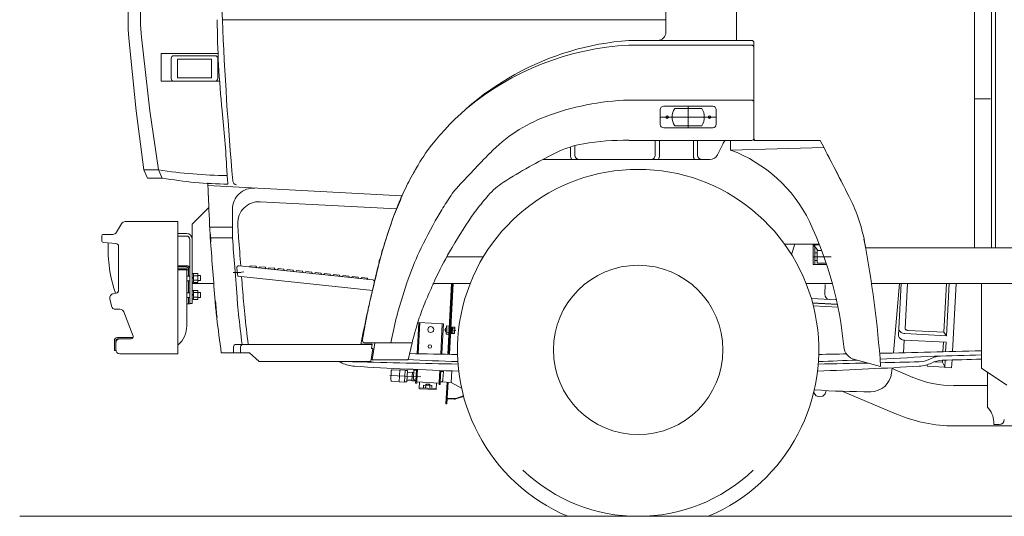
# Model space of a CAD drawing. Header units: metres. Extents: x -167 to 338, y -186 to 508.
# Tile 231 of 256: x 235.55 to 237.87, y -177.59 to -176.42. Entities that reach past the tile are written whole.
import ezdxf

# ---------------------------------------------------------------- set-up
doc = ezdxf.new("R2010")
doc.units = ezdxf.units.M
doc.header["$MEASUREMENT"] = 0

msp = doc.modelspace()

# ---------------------------------------------------------------- linework, layer by layer
at = {"color": 7, "linetype": 'Continuous', "lineweight": 13}
for p, q in [((237.2406, -176.4691), (237.2406, -175.071)), ((237.8015, -175.071), (237.8015, -176.9584)), ((237.8414, -176.9584), (237.8414, -175.3227)), ((237.8514, -176.9584), (237.8514, -175.3327)), ((237.0741, -176.4492), (237.0741, -176.0358)), ((236.0283, -176.4203), (237.0741, -176.4203)), ((235.8081, -176.4637), (235.8252, -176.6349)), ((235.8379, -176.4617), (235.8576, -176.6349)), ((236.9869, -176.4691), (237.2765, -176.4691)), ((237.0541, -176.4692), (237.0239, -176.4692)), ((237.2406, -176.4691), (237.2406, -176.4642)), ((237.8015, -176.4591), (237.8015, -176.9584)), ((236.9869, -176.4801), (237.2765, -176.4801)), ((237.2815, -176.6998), (237.2815, -176.4741)), ((235.8843, -176.5001), (235.8843, -176.565)), ((235.8843, -176.5001), (236.0181, -176.5001)), ((235.9076, -176.5111), (235.9076, -176.559)), ((235.9136, -176.5051), (236.0114, -176.5051)), ((235.9226, -176.5131), (236.0024, -176.5131)), ((235.9226, -176.5131), (235.9226, -176.557)), ((236.0024, -176.5131), (236.0024, -176.557)), ((236.0174, -176.5111), (236.0174, -176.559)), ((235.8843, -176.565), (236.0218, -176.565)), ((235.9226, -176.557), (236.0024, -176.557)), ((236.9869, -176.6099), (237.2765, -176.6099)), ((237.8396, -176.6069), (237.8015, -176.6069)), ((235.8252, -176.6349), (235.8432, -176.7747)), ((235.8576, -176.6349), (235.8781, -176.7747)), ((237.0608, -176.6324), (237.0608, -176.6673)), ((237.1846, -176.6244), (237.0688, -176.6244)), ((237.0948, -176.6294), (237.1587, -176.6294)), ((237.1267, -176.6244), (237.1267, -176.6753)), ((237.1926, -176.6673), (237.1926, -176.6324)), ((237.0608, -176.6499), (237.1926, -176.6499)), ((237.0688, -176.6753), (237.1846, -176.6753)), ((237.0948, -176.6703), (237.1587, -176.6703)), ((236.8493, -176.7397), (236.8493, -176.7202)), ((236.8593, -176.7397), (236.8593, -176.7174)), ((236.9869, -176.7048), (237.2765, -176.7048)), ((237.049, -176.7397), (237.049, -176.7048)), ((237.059, -176.7397), (237.059, -176.7048)), ((237.1389, -176.7397), (237.1389, -176.7048)), ((237.1489, -176.7397), (237.1489, -176.7048)), ((237.1958, -176.7387), (237.2081, -176.714)), ((237.2267, -176.7277), (237.2267, -176.7048)), ((237.2267, -176.7277), (237.4464, -176.7218)), ((237.2815, -176.7048), (237.4375, -176.7048)), ((236.784, -176.7497), (237.1588, -176.7497)), ((237.1588, -176.7497), (237.1779, -176.7497)), ((235.8432, -176.7747), (235.8781, -176.7747)), ((235.8432, -176.7747), (235.8517, -176.7937)), ((235.8517, -176.7937), (235.8866, -176.7937)), ((235.8781, -176.7747), (235.8866, -176.7937)), ((236.4517, -176.8356), (235.9944, -176.8114)), ((235.9575, -176.9025), (235.9965, -176.8635)), ((236.0522, -176.9345), (236.0522, -176.8671)), ((236.4389, -176.8666), (236.1172, -176.8495)), ((235.7908, -176.9014), (235.7787, -176.9216)), ((235.9236, -176.8965), (235.7994, -176.8965)), ((235.9236, -176.8965), (235.9236, -177.2081)), ((235.9575, -176.9025), (235.9575, -177.0423)), ((236.0522, -176.9095), (235.9986, -176.9095)), ((235.7438, -176.9408), (235.7438, -176.9315)), ((235.7701, -176.9265), (235.7488, -176.9265)), ((235.9435, -176.9245), (235.9236, -176.9245)), ((235.9435, -176.9305), (235.9236, -176.9305)), ((236.0522, -176.9345), (235.9998, -176.9345)), ((235.7773, -176.948), (235.7484, -176.9458)), ((235.7838, -177.0584), (235.7838, -176.9549)), ((235.9515, -176.9385), (235.9515, -177.0895)), ((235.9575, -176.9385), (235.9575, -177.0893)), ((237.3536, -176.9495), (237.4355, -176.9495)), ((237.3699, -176.9737), (237.3778, -176.9495)), ((237.4215, -176.9974), (237.4215, -176.9495)), ((237.4363, -176.9515), (237.4217, -176.9516)), ((237.4217, -176.952), (237.4311, -176.9631)), ((237.4255, -176.9974), (237.4255, -176.9495)), ((237.8015, -176.9584), (237.5448, -176.9584)), ((238.9099, -176.9584), (237.8015, -176.9584)), ((237.8414, -176.9584), (237.8434, -176.9584)), ((236.5575, -176.9794), (236.6437, -176.9794)), ((237.4635, -176.9794), (237.4215, -176.9794)), ((237.4255, -176.9704), (237.4305, -176.9704)), ((237.4305, -176.9645), (237.4413, -176.9644)), ((237.4305, -176.9944), (237.4305, -176.9645)), ((237.4311, -176.9631), (237.4311, -176.9645)), ((235.9236, -177.0004), (235.9445, -177.0004)), ((235.9236, -177.0034), (235.9445, -177.0034)), ((235.9485, -177.0074), (235.9445, -177.0034)), ((236.0645, -177.0255), (236.0622, -177.0063)), ((236.0676, -177.0007), (236.3828, -177.0338)), ((236.094, -177.001), (236.0941, -177.0005)), ((236.0941, -177.0005), (236.108, -177.0019)), ((236.1079, -177.0024), (236.108, -177.0019)), ((236.1159, -177.0028), (236.1298, -177.0042)), ((236.1159, -177.0033), (236.1159, -177.0028)), ((236.1298, -177.0047), (236.1298, -177.0042)), ((236.1377, -177.0055), (236.1378, -177.0051)), ((236.1378, -177.0051), (236.1517, -177.0065)), ((237.4528, -176.9974), (237.4215, -176.9974)), ((237.4255, -176.9884), (237.4305, -176.9884)), ((237.4518, -176.9944), (237.4305, -176.9944)), ((235.9236, -177.0102), (235.9236, -177.0082)), ((235.9236, -177.0082), (235.9445, -177.0082)), ((235.9445, -177.0102), (235.9236, -177.0102)), ((235.9236, -177.0102), (235.9445, -177.0102)), ((235.9236, -177.0102), (235.9236, -177.142)), ((235.9445, -177.0102), (235.9445, -177.0082)), ((235.9445, -177.0102), (235.9445, -177.142)), ((235.9485, -177.0104), (235.9445, -177.0104)), ((235.9445, -177.0104), (235.9445, -177.0903)), ((235.9445, -177.0248), (235.9485, -177.0248)), ((235.9485, -177.0074), (235.9485, -177.0248)), ((235.9485, -177.0104), (235.9485, -177.0248)), ((235.9485, -177.0248), (235.9515, -177.0248)), ((235.9605, -177.0192), (235.9575, -177.0192)), ((235.9575, -177.0308), (235.9605, -177.0278)), ((235.9705, -177.0188), (235.9605, -177.0188)), ((235.9605, -177.0188), (235.9605, -177.0399)), ((235.9705, -177.0241), (235.9605, -177.0241)), ((235.9705, -177.0188), (235.9705, -177.0399)), ((235.9765, -177.0233), (235.9705, -177.0233)), ((235.9765, -177.0233), (235.9765, -177.0353)), ((236.0717, -177.0164), (236.0537, -177.0164)), ((236.0622, -177.0171), (236.079, -177.015)), ((236.0645, -177.0255), (236.3834, -177.059)), ((236.1516, -177.007), (236.1517, -177.0065)), ((236.1596, -177.0078), (236.1596, -177.0073)), ((236.1596, -177.0073), (236.1735, -177.0088)), ((236.1735, -177.0093), (236.1735, -177.0088)), ((236.1814, -177.0101), (236.1815, -177.0096)), ((236.1815, -177.0096), (236.1954, -177.0111)), ((236.1953, -177.0116), (236.1954, -177.0111)), ((236.2033, -177.0124), (236.2033, -177.0119)), ((236.2033, -177.0119), (236.2172, -177.0134)), ((236.2172, -177.0139), (236.2172, -177.0134)), ((236.2251, -177.0147), (236.2252, -177.0142)), ((236.2252, -177.0142), (236.2391, -177.0157)), ((236.239, -177.0162), (236.2391, -177.0157)), ((236.247, -177.017), (236.247, -177.0165)), ((236.247, -177.0165), (236.2609, -177.018)), ((236.2609, -177.0185), (236.2609, -177.018)), ((236.2688, -177.0193), (236.2689, -177.0188)), ((236.2689, -177.0188), (236.2828, -177.0203)), ((236.2827, -177.0208), (236.2828, -177.0203)), ((236.2907, -177.0211), (236.3046, -177.0226)), ((236.2907, -177.0216), (236.2907, -177.0211)), ((236.3046, -177.0231), (236.3046, -177.0226)), ((236.3125, -177.0239), (236.3126, -177.0234)), ((236.3126, -177.0234), (236.3265, -177.0249)), ((236.3264, -177.0254), (236.3265, -177.0249)), ((236.3344, -177.0262), (236.3344, -177.0257)), ((236.3344, -177.0257), (236.3483, -177.0272)), ((236.3483, -177.0277), (236.3483, -177.0272)), ((236.3562, -177.0285), (236.3563, -177.028)), ((236.3563, -177.028), (236.3702, -177.0295)), ((236.3701, -177.03), (236.3702, -177.0295)), ((235.9445, -177.0358), (235.9485, -177.0358)), ((235.9485, -177.0358), (235.9515, -177.0358)), ((235.9485, -177.0358), (235.9485, -177.0648)), ((235.9485, -177.0358), (235.9485, -177.0648)), ((235.9605, -177.0395), (235.9575, -177.0395)), ((235.9575, -177.0423), (236.008, -177.0423)), ((235.9705, -177.0346), (235.9605, -177.0346)), ((235.9705, -177.0399), (235.9605, -177.0399)), ((235.9765, -177.0353), (235.9705, -177.0353)), ((236.5259, -177.0423), (236.6126, -177.0423)), ((236.5596, -177.2094), (236.5683, -177.0423)), ((236.5708, -177.0423), (236.5621, -177.2094)), ((236.5726, -177.0423), (236.5639, -177.2095)), ((237.4046, -177.0423), (237.4663, -177.0423)), ((237.4486, -177.0679), (237.4498, -177.045)), ((238.9127, -177.0423), (237.5587, -177.0423)), ((237.5587, -177.0423), (237.5673, -177.0423)), ((237.6245, -177.0423), (237.6104, -177.2063)), ((237.6225, -177.1646), (237.6289, -177.0423)), ((237.6438, -177.0423), (237.6379, -177.1485)), ((237.7356, -177.0423), (237.7295, -177.1575)), ((237.7419, -177.0423), (237.7355, -177.1656)), ((237.758, -177.0423), (237.7496, -177.2028)), ((237.818, -177.242), (237.818, -177.0423)), ((235.778, -177.0653), (235.7712, -177.0665)), ((235.9445, -177.0648), (235.9485, -177.0648)), ((235.9445, -177.0758), (235.9485, -177.0758)), ((235.9485, -177.0648), (235.9515, -177.0648)), ((235.9485, -177.0758), (235.9515, -177.0758)), ((235.9485, -177.0758), (235.9485, -177.0903)), ((235.9485, -177.0758), (235.9485, -177.0903)), ((235.9605, -177.0591), (235.9575, -177.0591)), ((235.9575, -177.0708), (235.9605, -177.0678)), ((235.9605, -177.0588), (235.9605, -177.0798)), ((235.9705, -177.0588), (235.9605, -177.0588)), ((235.9705, -177.064), (235.9605, -177.064)), ((235.9705, -177.0746), (235.9605, -177.0746)), ((235.9705, -177.0588), (235.9705, -177.0798)), ((235.9765, -177.0633), (235.9705, -177.0633)), ((235.9765, -177.0753), (235.9705, -177.0753)), ((235.9765, -177.0633), (235.9765, -177.0753)), ((235.767, -177.0955), (235.7631, -177.0785)), ((235.9515, -177.0903), (235.9445, -177.0903)), ((235.945, -177.0903), (235.9515, -177.0903)), ((235.9515, -177.0893), (235.9575, -177.0893)), ((235.9605, -177.0795), (235.9575, -177.0795)), ((235.9705, -177.0798), (235.9605, -177.0798)), ((237.417, -177.0782), (237.476, -177.0813)), ((237.4198, -177.0884), (237.4782, -177.0915)), ((237.4784, -177.0922), (237.42, -177.0891)), ((237.4796, -177.0982), (237.4216, -177.0952)), ((235.7869, -177.1032), (235.7767, -177.1032)), ((235.8181, -177.1664), (235.7962, -177.1096)), ((236.4876, -177.2081), (236.4915, -177.1347)), ((236.494, -177.1348), (236.4901, -177.2082)), ((236.4915, -177.1347), (236.5493, -177.1377)), ((236.5468, -177.1376), (236.5431, -177.2091)), ((236.5493, -177.1377), (236.5465, -177.1925)), ((236.5561, -177.1521), (236.5566, -177.1423)), ((236.5566, -177.1423), (236.5631, -177.1427)), ((236.5667, -177.1442), (236.5687, -177.1443)), ((236.5687, -177.1443), (236.5682, -177.1528)), ((236.5708, -177.1454), (236.57, -177.1604)), ((236.5708, -177.1454), (236.5763, -177.1457)), ((236.5763, -177.1457), (236.5755, -177.1606)), ((236.5513, -177.152), (236.5789, -177.1535)), ((236.5543, -177.156), (236.5545, -177.152)), ((236.5559, -177.1561), (236.5543, -177.156)), ((236.556, -177.1541), (236.5544, -177.154)), ((236.5547, -177.148), (236.5545, -177.152)), ((236.5562, -177.1501), (236.5546, -177.15)), ((236.5563, -177.1481), (236.5547, -177.148)), ((236.5561, -177.1521), (236.5556, -177.1619)), ((236.5556, -177.1619), (236.562, -177.1622)), ((236.5558, -177.157), (236.5623, -177.1574)), ((236.5563, -177.1472), (236.5628, -177.1476)), ((236.5658, -177.1611), (236.5678, -177.1612)), ((236.5678, -177.1612), (236.5682, -177.1528)), ((236.5679, -177.1597), (236.5701, -177.1599)), ((236.5682, -177.1534), (236.5704, -177.1528)), ((236.5686, -177.1458), (236.5708, -177.1459)), ((236.57, -177.1604), (236.5755, -177.1606)), ((236.5702, -177.1566), (236.5757, -177.1569)), ((236.5706, -177.1491), (236.5761, -177.1494)), ((237.6225, -177.1652), (237.6225, -177.1646)), ((237.6225, -177.1658), (237.6225, -177.1652)), ((237.6226, -177.1664), (237.6225, -177.1658)), ((237.6226, -177.1664), (237.6231, -177.1681)), ((237.6231, -177.1681), (237.624, -177.1698)), ((237.6233, -177.1493), (237.6233, -177.149)), ((237.6233, -177.1496), (237.6233, -177.1493)), ((237.6233, -177.1499), (237.6233, -177.1496)), ((237.6233, -177.1499), (237.6236, -177.1516)), ((237.6236, -177.1516), (237.6243, -177.1533)), ((237.6243, -177.1533), (237.6254, -177.155)), ((237.6254, -177.155), (237.6268, -177.1564)), ((237.6268, -177.1564), (237.6286, -177.1577)), ((237.6286, -177.1577), (237.6306, -177.1588)), ((237.6306, -177.1588), (237.6329, -177.1597)), ((237.6329, -177.1597), (237.6352, -177.1602)), ((237.6352, -177.1602), (237.6377, -177.1605)), ((237.6377, -177.1605), (237.7355, -177.1656)), ((237.638, -177.1488), (237.6379, -177.1485)), ((237.6382, -177.1495), (237.638, -177.1488)), ((237.6384, -177.1498), (237.6382, -177.1495)), ((237.6388, -177.1504), (237.6384, -177.1498)), ((237.639, -177.1507), (237.6388, -177.1504)), ((237.639, -177.1507), (237.64, -177.1515)), ((237.64, -177.1515), (237.6411, -177.1521)), ((237.6411, -177.1521), (237.6424, -177.1526)), ((237.6424, -177.1526), (237.6437, -177.1529)), ((237.6437, -177.1529), (237.6451, -177.1531)), ((237.6451, -177.1531), (237.7295, -177.1575)), ((237.7295, -177.1575), (237.7355, -177.1656)), ((235.7738, -177.2001), (235.7738, -177.1771)), ((235.7768, -177.2001), (235.7768, -177.1771)), ((235.7768, -177.1831), (235.7768, -177.1981)), ((235.7808, -177.1701), (235.818, -177.1701)), ((235.7808, -177.1731), (235.8134, -177.1731)), ((236.0546, -177.2061), (236.0546, -177.1921)), ((236.3817, -177.1861), (236.0605, -177.1861)), ((236.0713, -177.2061), (236.0713, -177.1921)), ((236.3819, -177.1852), (236.3549, -177.1852)), ((236.3571, -177.1741), (236.3562, -177.1741)), ((236.4756, -177.1821), (236.3636, -177.1821)), ((236.3819, -177.1852), (236.3802, -177.1961)), ((236.3875, -177.1833), (236.3817, -177.2221)), ((236.4756, -177.1821), (236.4666, -177.2221)), ((237.624, -177.1698), (237.6253, -177.1713)), ((237.6253, -177.1713), (237.6269, -177.1727)), ((237.6269, -177.1727), (237.6278, -177.1733)), ((237.6278, -177.1733), (237.6298, -177.1744)), ((237.6298, -177.1744), (237.6321, -177.1753)), ((237.6321, -177.1753), (237.6344, -177.1758)), ((237.6344, -177.2057), (237.6359, -177.1757)), ((237.6344, -177.1758), (237.6369, -177.1761)), ((237.6369, -177.1761), (237.7346, -177.1812)), ((237.7283, -177.1809), (237.7271, -177.2034)), ((237.7335, -177.2033), (237.7346, -177.1812)), ((235.7738, -177.2001), (235.7768, -177.2001)), ((235.9236, -177.2081), (235.7868, -177.2081)), ((236.0257, -177.2061), (236.0921, -177.2061)), ((236.0921, -177.2061), (236.1151, -177.2261)), ((236.3832, -177.1961), (236.3787, -177.2261)), ((236.3832, -177.1961), (236.3802, -177.1961)), ((236.5465, -177.1925), (236.5456, -177.2092)), ((236.3787, -177.2261), (236.1151, -177.2261)), ((236.3817, -177.2221), (236.4666, -177.2221)), ((237.5803, -177.2381), (237.5193, -177.2217)), ((237.6897, -177.2375), (237.6899, -177.2343)), ((237.6897, -177.2375), (237.7316, -177.2397)), ((237.7095, -177.2271), (237.7071, -177.227)), ((237.7095, -177.2271), (237.7258, -177.2279)), ((237.7261, -177.2234), (237.7258, -177.2279)), ((237.7258, -177.2279), (237.7316, -177.2393)), ((237.7315, -177.2402), (237.7324, -177.2233)), ((237.7486, -177.2228), (237.7476, -177.2411)), ((236.4232, -177.2591), (236.4964, -177.2629)), ((236.4266, -177.2478), (236.4254, -177.2707)), ((236.4287, -177.2459), (236.4466, -177.2468)), ((236.4467, -177.2458), (236.4451, -177.2747)), ((236.4467, -177.2458), (236.4596, -177.2465)), ((236.4596, -177.2465), (236.4581, -177.2754)), ((236.4596, -177.2475), (236.4646, -177.2478)), ((236.4646, -177.2478), (236.4631, -177.2747)), ((236.4643, -177.2522), (236.4763, -177.2529)), ((236.4753, -177.2718), (236.4763, -177.2519)), ((236.4763, -177.2519), (236.4793, -177.252)), ((236.4786, -177.2655), (236.4796, -177.2465)), ((236.4796, -177.2465), (236.4795, -177.2449)), ((236.4796, -177.2465), (236.4856, -177.2469)), ((236.4843, -177.2723), (236.4857, -177.2452)), ((236.4882, -177.2453), (236.4868, -177.2724)), ((236.5411, -177.2476), (236.5396, -177.2752)), ((236.5436, -177.2477), (236.5421, -177.2753)), ((236.5494, -177.2502), (236.5434, -177.2499)), ((236.5484, -177.2691), (236.5494, -177.2502)), ((236.5494, -177.2502), (236.5498, -177.248)), ((236.5695, -177.2487), (236.5681, -177.2757)), ((237.6073, -177.2412), (237.6063, -177.2538)), ((237.6072, -177.243), (237.6564, -177.2639)), ((237.7313, -177.2397), (237.7315, -177.2402)), ((237.7315, -177.2402), (237.7476, -177.2411)), ((237.818, -177.242), (237.8779, -177.282)), ((237.8319, -177.2514), (237.8319, -177.3345)), ((236.4272, -177.2728), (236.4452, -177.2737)), ((236.4451, -177.2747), (236.4581, -177.2754)), ((236.4582, -177.2744), (236.4631, -177.2747)), ((236.4634, -177.2702), (236.4753, -177.2708)), ((236.4753, -177.2718), (236.4843, -177.2723)), ((236.484, -177.2778), (236.4843, -177.2723)), ((236.4865, -177.2779), (236.484, -177.2778)), ((236.4868, -177.2724), (236.4865, -177.2779)), ((236.5395, -177.2772), (236.4867, -177.2744)), ((236.4931, -177.2747), (236.4923, -177.2907)), ((236.5029, -177.2823), (236.5026, -177.2887)), ((236.5225, -177.2833), (236.5029, -177.2823)), ((236.5078, -177.2825), (236.5075, -177.289)), ((236.5084, -177.2797), (236.5082, -177.2825)), ((236.5084, -177.2797), (236.5174, -177.2802)), ((236.5104, -177.2799), (236.5102, -177.2826)), ((236.5154, -177.2801), (236.5152, -177.2829)), ((236.5174, -177.2802), (236.5172, -177.283)), ((236.5176, -177.283), (236.5173, -177.2895)), ((236.5225, -177.2833), (236.5222, -177.2898)), ((236.5322, -177.2928), (236.533, -177.2768)), ((236.5393, -177.2807), (236.5396, -177.2752)), ((236.5418, -177.2808), (236.5393, -177.2807)), ((236.5396, -177.2752), (236.5395, -177.2772)), ((236.5421, -177.2753), (236.5418, -177.2808)), ((236.5681, -177.2757), (236.5446, -177.2744)), ((236.558, -177.275), (236.5554, -177.326)), ((236.558, -177.275), (236.5554, -177.326)), ((236.5592, -177.2751), (236.5571, -177.3151)), ((236.5604, -177.2752), (236.5584, -177.3132)), ((236.5923, -177.2894), (236.5681, -177.2757)), ((237.7528, -177.2834), (237.8319, -177.2834)), ((236.5323, -177.2903), (236.4924, -177.2882)), ((236.5322, -177.2928), (236.4928, -177.2907)), ((236.5789, -177.3133), (236.5967, -177.3076)), ((237.4229, -177.3007), (237.4226, -177.2991)), ((237.428, -177.307), (237.4229, -177.3007)), ((237.4357, -177.3097), (237.428, -177.307)), ((237.4437, -177.308), (237.4357, -177.3097)), ((237.4496, -177.3025), (237.4437, -177.308)), ((237.4516, -177.2958), (237.4496, -177.3025)), ((237.4516, -177.2958), (237.4517, -177.295)), ((237.4912, -177.2968), (237.6181, -177.3507)), ((236.5554, -177.326), (236.5566, -177.326)), ((236.5571, -177.3153), (236.5566, -177.326)), ((236.5566, -177.326), (236.5578, -177.3261)), ((236.5568, -177.3207), (236.5581, -177.3196)), ((236.5569, -177.326), (236.5578, -177.3253)), ((236.5571, -177.3151), (236.5595, -177.313)), ((236.5583, -177.3153), (236.5578, -177.3261)), ((236.5596, -177.313), (236.5754, -177.3138)), ((236.5596, -177.3142), (236.5751, -177.315)), ((236.5639, -177.3144), (236.5651, -177.3133)), ((236.5695, -177.3147), (236.5708, -177.3136)), ((236.5752, -177.315), (236.5765, -177.3138)), ((236.5791, -177.3145), (236.597, -177.3088)), ((236.5831, -177.3132), (236.5852, -177.3113)), ((236.5924, -177.3102), (236.5945, -177.3083)), ((237.8469, -177.375), (237.8469, -177.369)), ((237.8469, -177.375), (237.8599, -177.375)), ((237.7528, -177.3783), (238.0317, -177.3784)), ((246.0176, -177.5916), (235.5505, -177.5916))]:
    msp.add_line(p, q, dxfattribs=at)
for centre, radius in [((237.0768, -176.6499), 0.003), ((237.1766, -176.6499), 0.003), ((237.0086, -177.1991), 0.1997), ((236.5196, -177.1511), 0.00699), ((236.5175, -177.191), 0.00399)]:
    msp.add_circle(centre, radius, dxfattribs=at)
for centre, radius, start, end in [((238.0336, -176.336), 2.0071, 177.1299, 182.4056), ((236.2348, -176.421), 0.4289, 174.6283, 185.7106), ((236.2348, -176.4165), 0.3994, 174.959, 186.501), ((238.2138, -176.4078), 2.1976, 180.324, 185.9323), ((244.5456, -176.0624), 8.5248, 182.40556, 184.96554), ((237.0541, -176.4492), 0.02, 270, 0), ((237.0356, -177.1224), 0.6551, 94.268, 143.7195), ((237.2765, -176.4741), 0.00499, 0, 90), ((237.0218, -177.1343), 0.6551, 93.0567, 129.8583), ((237.2765, -176.4851), 0.00499, 0, 90), ((235.9136, -176.5111), 0.00599, 90, 180), ((236.0114, -176.5111), 0.00599, 0, 90), ((235.9136, -176.559), 0.00599, 180, 270), ((236.0114, -176.559), 0.00599, 270, 0), ((237.0043, -177.2122), 0.6026, 91.6544, 110.8617), ((237.2765, -176.6149), 0.00499, 0, 90), ((233.2521, -176.9233), 2.7908, 3.0529, 5.9323), ((237.0688, -176.6324), 0.00799, 90, 180), ((237.1267, -176.6499), 0.0379, 147.3522, 212.6478), ((237.1267, -176.6499), 0.0379, 327.3522, 32.6478), ((237.1846, -176.6324), 0.00799, 0, 90), ((236.9188, -176.9879), 0.3625, 110.8617, 135.7031), ((237.0688, -176.6673), 0.00799, 180, 270), ((237.1846, -176.6673), 0.00799, 270, 0), ((237.2765, -176.6998), 0.00499, 270, 0), ((237.2865, -176.6998), 0.00499, 180, 270), ((236.9209, -176.9507), 0.2414, 99.7824, 116.5254), ((236.9755, -177.267), 0.5624, 88.8359, 99.7824), ((237.2796, -176.7497), 0.0799, 145.7711, 153.4349), ((237.1078, -177.0456), 0.3394, 26.0561, 69.4915), ((237.1078, -177.0456), 0.3394, 26.0561, 69.4915), ((231.9055, -179.6324), 6.2589, 26.42177, 27.88874), ((231.9055, -179.6324), 6.2589, 26.42177, 27.71308), ((237.23, -177.2081), 0.8637, 146.7652, 151.1892), ((239.4606, -179.4681), 3.9139, 135.7031, 137.3859), ((237.4305, -177.9715), 1.3823, 116.5254, 122.3302), ((236.8692, -176.7397), 0.02, 180, 210), ((236.8692, -176.7397), 0.00999, 180, 270), ((237.039, -176.7397), 0.00999, 270, 0), ((237.039, -176.7397), 0.02, 330, 0), ((237.1588, -176.7397), 0.02, 180, 210), ((237.1588, -176.7397), 0.00999, 180, 270), ((237.1779, -176.7298), 0.02, 270, 333.4349), ((236.7146, -176.9121), 0.2691, 148.1204, 151.6371), ((237.0086, -177.1991), 0.4259, 292.8605, 247.1395), ((236.0569, -175.5844), 1.2036, 261.457, 269.1809), ((236.0557, -175.8211), 0.9872, 260.1394, 269.1718), ((236.8288, -176.7326), 0.791, 183.0529, 185.4829), ((236.856, -177.0024), 0.4369, 151.1892, 157.4108), ((237.3441, -176.775), 1.3502, 181.259, 182.5324), ((236.1021, -176.8671), 0.0499, 86.9653, 180), ((236.0627, -176.7995), 0.00999, 184.9655, 265.2872), ((236.6748, -176.9052), 0.1285, 137.3859, 146.6844), ((236.7762, -176.9378), 0.1589, 122.3302, 139.5098), ((354.7242, -171.5835), 118.845, 182.532405, 182.576572), ((244.9798, -180.3823), 9.2358, 157.41079, 157.70637), ((236.788, -176.99), 0.37, 155.175, 158.1986), ((238.3048, -177.9765), 2.079, 146.6844, 147.7891), ((237.5064, -177.5613), 1.1191, 139.5098, 141.6913), ((236.1146, -176.8994), 0.0499, 86.9653, 182.8591), ((237.5024, -177.2757), 1.1395, 158.1986, 159.9215), ((237.1811, -177.0097), 0.3673, 8.0265, 26.2318), ((237.5531, -177.294), 1.1934, 159.9345, 163.4761), ((237.8058, -177.3866), 1.4625, 159.9215, 162.2553), ((236.5848, -176.9403), 0.1626, 157.7064, 159.9345), ((237.5396, -177.461), 1.1573, 150.1272, 154.8265), ((236.9385, -177.1157), 0.4641, 147.7891, 150.1272), ((237.8046, -177.6831), 1.432, 146.1075, 150.0294), ((236.8427, -177.0369), 0.2732, 141.6913, 146.1075), ((235.7994, -176.9065), 0.00999, 90, 149.0362), ((242.803, -176.5653), 6.7467, 182.85915, 182.92735), ((237.084, -176.8578), 1.0202, 182.9273, 184.3111), ((236.6046, -177.2767), 0.8931, 5.489, 25.1962), ((235.7488, -176.9315), 0.00499, 90, 180), ((235.7701, -176.9165), 0.00999, 270, 329.0362), ((235.9435, -176.9385), 0.014, 0, 90), ((235.9435, -176.9385), 0.00799, 0, 90), ((236.9857, -176.8817), 0.9874, 182.5766, 183.0611), ((236.4093, -176.9126), 0.4101, 183.0611, 184.3841), ((236.9857, -176.8817), 0.9865, 182.5766, 183.0611), ((236.4093, -176.9126), 0.4092, 183.0611, 184.3841), ((290.8069, -172.8068), 54.9101, 184.31109, 184.3841), ((290.8214, -172.8068), 54.9101, 184.31109, 184.38084), ((235.7488, -176.9408), 0.00499, 180, 265.7108), ((236.0688, -176.9625), 0.3099, 177.06, 199.4174), ((235.7768, -176.9549), 0.00699, 0, 85.7108), ((326.3587, -170.0165), 90.6234, 184.3841, 184.473097), ((237.8425, -177.3798), 1.4953, 163.4761, 166.64), ((237.2188, -177.1988), 0.8462, 162.2553, 165.3238), ((234.9606, -177.4282), 2.6266, 4.1507, 10.7638), ((237.0753, -177.2428), 0.6443, 154.8265, 161.126), ((237.2915, -177.3872), 0.8397, 150.0294, 155.1517), ((235.9445, -177.0074), 0.00699, 0, 90), ((235.9445, -177.0074), 0.00399, 0, 90), ((308.1066, -171.4805), 72.2606, 184.3841, 184.447743), ((236.0671, -177.0057), 0.00499, 84, 187), ((236.0915, -177.0007), 0.0025, 264, 354), ((236.1104, -177.0027), 0.0025, 174, 264), ((236.1134, -177.003), 0.0025, 264, 354), ((236.1322, -177.005), 0.0025, 174, 264), ((236.1352, -177.0053), 0.0025, 264, 354), ((284.6984, -188.5849), 49.6718, 166.50427, 166.61276), ((236.8061, -177.0907), 0.4205, 165.3238, 166.5043), ((236.8061, -177.0907), 0.4196, 165.3238, 166.5043), ((308.1211, -171.4805), 72.2606, 184.401747, 184.447743), ((236.1541, -177.0073), 0.0025, 174, 264), ((236.1571, -177.0076), 0.0025, 264, 354), ((236.1759, -177.0096), 0.0025, 174, 264), ((236.1789, -177.0099), 0.0025, 264, 354), ((236.1978, -177.0119), 0.0025, 174, 264), ((236.2008, -177.0122), 0.0025, 264, 354), ((236.2196, -177.0142), 0.0025, 174, 264), ((236.2226, -177.0145), 0.0025, 264, 354), ((236.2415, -177.0165), 0.0025, 174, 264), ((236.2445, -177.0168), 0.0025, 264, 354), ((236.2633, -177.0188), 0.0025, 174, 264), ((236.2663, -177.0191), 0.0025, 264, 354), ((236.2852, -177.0211), 0.0025, 174, 264), ((236.2882, -177.0214), 0.0025, 264, 354), ((236.307, -177.0233), 0.0025, 174, 264), ((236.31, -177.0237), 0.0025, 264, 354), ((236.3289, -177.0256), 0.0025, 174, 264), ((236.3319, -177.026), 0.0025, 264, 354), ((236.3507, -177.0279), 0.0025, 174, 264), ((236.3537, -177.0283), 0.0025, 264, 354), ((236.3726, -177.0302), 0.0025, 174, 264), ((271.1291, -185.0326), 35.6502, 167.04724, 167.11747), ((236.3822, -177.0388), 0.00499, 349, 84), ((237.4194, -177.2794), 1.0604, 166.64, 167.0472), ((245.7899, -180.0281), 9.7932, 162.25533, 162.50628), ((236.9232, -177.1908), 0.4836, 161.126, 162.2553), ((243.801, -180.2468), 7.9496, 156.25051, 156.55776), ((237.0936, -177.2955), 0.6216, 155.1517, 156.2505), ((235.7729, -177.0763), 0.00999, 99.8658, 192.875), ((235.7768, -177.0584), 0.00699, 279.8658, 0), ((237.4605, -177.0685), 0.012, 177, 267), ((235.7767, -177.0933), 0.00999, 192.875, 270), ((236.9792, -177.0085), 0.9709, 184.4731, 186.7779), ((236.9792, -177.0085), 0.97, 184.4731, 186.7779), ((237.0785, -177.0053), 1.0179, 184.4477, 186.1552), ((237.093, -177.0053), 1.0179, 184.4477, 186.1552), ((237.4048, -177.3195), 1.0551, 167.1175, 169.3098), ((237.7473, -177.4106), 1.4093, 166.6128, 168.0972), ((237.0584, -177.2761), 0.6383, 162.5063, 166.2392), ((236.9208, -177.2635), 0.4504, 156.5578, 161.9166), ((235.7869, -177.1132), 0.00999, 21.0923, 90), ((241.7881, -176.4974), 5.7548, 186.15517, 186.87323), ((241.8026, -176.4974), 5.7548, 186.15517, 186.87323), ((241.0941, -178.116), 4.8297, 168.0972, 168.899), ((235.8836, -177.142), 0.0609, 310.9756, 0), ((240.4376, -176.5975), 4.4536, 186.7779, 187.8541), ((238.6004, -177.5452), 2.2718, 169.3098, 170.6555), ((237.6961, -177.4323), 1.2948, 166.2392, 168.8599), ((237.3884, -177.4162), 0.9424, 161.9166, 165.6208), ((235.8134, -177.1681), 0.00499, 270, 21.0923), ((235.7808, -177.1771), 0.00699, 90, 180), ((235.7808, -177.1771), 0.00399, 90, 180), ((235.7868, -177.1831), 0.00999, 90, 180), ((236.0605, -177.1921), 0.00599, 90, 180), ((236.0773, -177.1921), 0.00599, 90, 180), ((236.3636, -177.1771), 0.00499, 170.6555, 270), ((236.3866, -177.1831), 0.000999, 351.4692, 90), ((237.5284, -177.188), 0.035, 185.489, 255), ((237.5284, -177.188), 0.035, 185.489, 255), ((235.7868, -177.1981), 0.00999, 180, 270), ((237.0055, -150.2423), 26.9708, 268.862, 269.10199), ((237.0055, -150.2423), 26.9708, 270.91109, 271.05081), ((237.0055, -150.2423), 26.9708, 271.21597, 271.72625), ((237.0055, -164.9849), 12.2491, 272.68339, 273.28341), ((237.7274, -177.2833), 0.0699, 91.8043, 116.6159), ((237.0055, -150.2423), 26.9808, 271.49, 271.72561), ((236.2835, -177.2833), 0.0599, 62.8359, 72.8764), ((236.3428, -177.1678), 0.0699, 242.8359, 267.3363), ((236.3417, -177.1673), 0.0599, 258.9296, 268.1957), ((237.0055, -165.7942), 11.4628, 266.66951, 267.90086), ((237.0055, -152.3121), 24.9239, 268.46954, 269.03093), ((237.0055, -164.9849), 12.2491, 267.46642, 268.02598), ((237.0055, -165.7942), 11.4628, 272.13004, 273.33049), ((237.0055, -152.3121), 24.9239, 270.98323, 271.2531), ((237.0055, -164.9849), 12.2491, 272.00288, 272.42757), ((237.0055, -152.3121), 24.9239, 271.31998, 271.53046), ((237.6693, -177.1673), 0.0599, 271.8043, 296.6159), ((237.6682, -177.1678), 0.0699, 272.6637, 297.1641), ((237.7274, -177.2833), 0.0599, 91.8043, 117.1641), ((237.0055, -150.2423), 26.9908, 271.52868, 271.72497), ((236.4286, -177.2479), 0.002, 87, 177), ((237.5567, -177.2478), 0.0499, 270.3452, 353.1288), ((236.4274, -177.2708), 0.002, 177, 267), ((236.4846, -177.2658), 0.00599, 177, 267), ((236.5425, -177.2688), 0.00599, 267, 357), ((237.7537, -177.0313), 0.2522, 247, 269.9848), ((237.5469, -175.623), 1.6747, 265.79, 270.3452), ((236.5595, -177.3154), 0.0024, 87, 177), ((236.5595, -177.3154), 0.0012, 87, 177), ((236.5757, -177.3038), 0.0112, 267, 287.6998), ((236.5759, -177.3038), 0.00999, 267, 287.8339), ((237.7537, -177.0313), 0.347, 247, 269.9848), ((237.7969, -177.3702), 0.0501, 1.3579, 45.6035), ((237.8599, -177.3631), 0.012, 270, 0), ((237.0086, -177.1991), 0.3925, 226.2383, 313.7617)]:
    msp.add_arc(centre, radius, start, end, dxfattribs=at)

doc.saveas('drawing.dxf')
